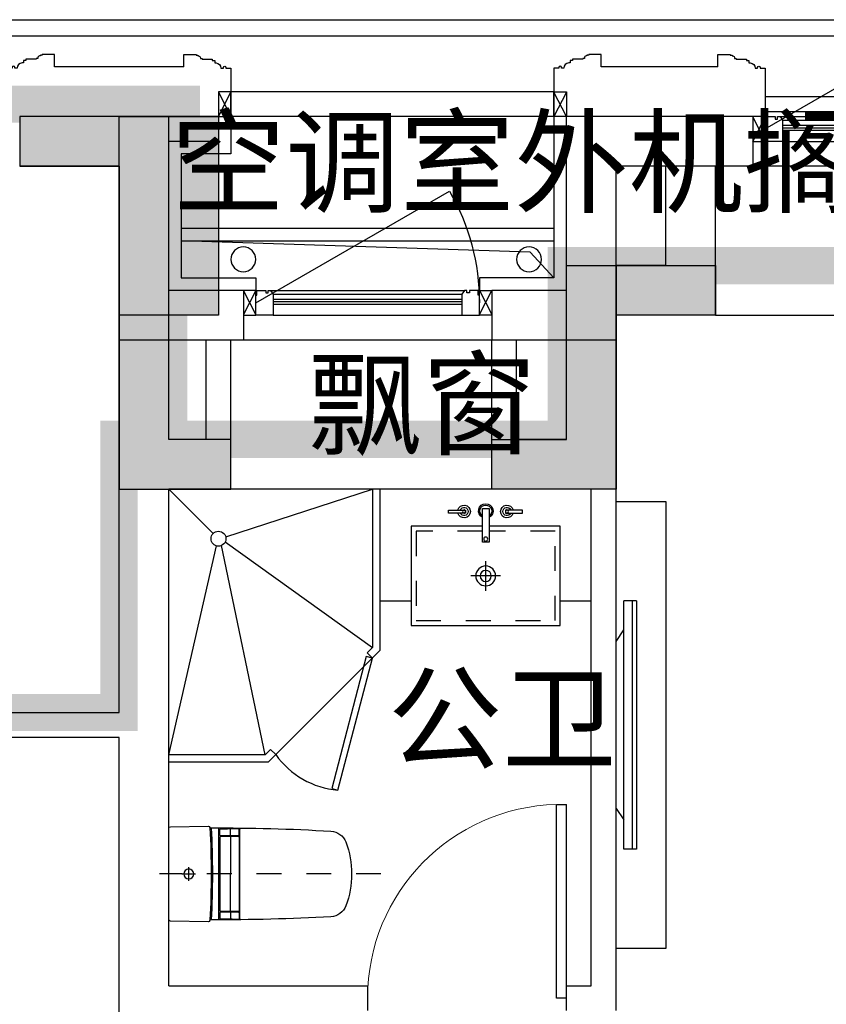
# Model space of a CAD drawing. Header units: millimetres. Extents: x 296296 to 297283, y 219875 to 220035.
# Tile 174 of 256: x 296913.22 to 296916.47, y 220018.08 to 220022.04. Entities that reach past the tile are written whole.
import ezdxf

# ---------------------------------------------------------------- set-up
doc = ezdxf.new("R2010")
doc.units = ezdxf.units.MM
doc.linetypes.add('-DASH', pattern=[0.35, 0.25, -0.1])
doc.linetypes.add('185洋房-边套（报建版）-旧规$0$洋房户型$0$DASH', pattern=[0.35, 0.25, -0.1])
doc.layers.add('面积-计容-住宅-0.5', color=1, linetype='Continuous', lineweight=0)
doc.layers.add('面积-计容-住宅-1', color=1, linetype='Continuous', lineweight=0)
doc.styles.get("Standard").update_dxf_attribs({"font": 'arial.ttf'})

# ---------------------------------------------------------------- blocks, each defined once
blk = doc.blocks.new('wy53eu64i765i57i78i')
for points in [[(1007174.9, 192758.4), (1007174.9, 191458.4), (1007624.9, 191458.4), (1007624.9, 191658.4), (1007374.9, 191658.4), (1007374.9, 192958.4), (1006774.9, 192958.4), (1006774.9, 192758.4)], [(1009174.9, 192158.4), (1009174.9, 191458.4), (1008674.9, 191458.4), (1008674.9, 191658.4), (1008974.9, 191658.4), (1008974.9, 192358.4), (1009574.9, 192358.4), (1009574.9, 192158.4)]]:
    blk.add_hatch(color=253).paths.add_polyline_path(points)
at = {"color": 253}
for points in [[(1007174.9, 192758.4), (1007174.9, 191458.4), (1007624.9, 191458.4), (1007624.9, 191658.4), (1007374.9, 191658.4), (1007374.9, 192958.4), (1006774.9, 192958.4), (1006774.9, 192758.4), (1007174.9, 192758.4)], [(1009174.9, 192158.4), (1009174.9, 191458.4), (1008674.9, 191458.4), (1008674.9, 191658.4), (1008974.9, 191658.4), (1008974.9, 192358.4), (1009574.9, 192358.4), (1009574.9, 192158.4), (1009174.9, 192158.4)]]:
    blk.add_lwpolyline(points, close=True, dxfattribs=at)
blk = doc.blocks.new('sayea5yuteaytuytrauyt')
h = blk.add_hatch()
h.set_pattern_fill('钢筋混凝土', color=253, scale=100)
h.set_pattern_definition([(45, (0, 0), (-176.776695, 176.776695), []), (50, (0, 0), (717.26018, -62.75213), [75, -825]), (355, (0, 0), (-138.75133, 752.19213), [60, -660]), (100.4514, (59.8, -5.2), (578.5094, 689.43954), [63.7402, -701.1421]), (46.1842, (0, 200), (1067.24105, -165.519), [112.5, -1237.5]), (96.6356, (88.9, 186.2), (934.6627, 974.1179), [95.6103, -1051.713]), (351.1842, (0, 200), (934.662, 974.1186), [90, -990]), (21, (100, 150), (596.90705, -402.6189), [75, -825]), (326, (100, 150), (243.31533, 725.15005), [60, -660]), (71.4514, (149.74, 116.45), (840.22263, 322.5305), [63.7402, -701.1421]), (37.5, (0, 0), (12.159855, 332.893854), [0, -652, 0, -670, 0, -662.5]), (7.5, (0, 0), (263.06954, 394.41171), [0, -382, 0, -637, 0, -252.5]), (327.5, (-223, 0), (533.822436, -22.55487), [0, -250, 0, -780, 0, -1035]), (317.5, (-323, 0), (583.18617, 100.10498), [0, -325, 0, -518, 0, -735])])
h.paths.add_polyline_path([(1007424.9, 89058.4), (1007424.9, 87258.4), (1007174.9, 87258.4), (1007174.9, 89058.4)])
h.paths.add_polyline_path([(1021574.9, 89058.4), (1021574.9, 87258.4), (1021324.9, 87258.4), (1021324.9, 89058.4)])
h.paths.add_polyline_path([(989374.9, 89058.4), (989374.9, 87258.4), (989124.9, 87258.4), (989124.9, 89058.4)])
h.paths.add_polyline_path([(1039624.9, 89058.4), (1039624.9, 87258.4), (1039374.9, 87258.4), (1039374.9, 89058.4)])
h.paths.add_polyline_path([(1014474.9, 87858.4), (1014474.9, 84858.4), (1014274.9, 84858.4), (1014274.9, 87858.4)])
h.paths.add_polyline_path([(1044574.9, 92958.4), (1044574.9, 91158.4), (1044374.9, 91158.4), (1044374.9, 92758.4), (1044074.9, 92758.4), (1044074.9, 92958.4)])
h.paths.add_polyline_path([(984374.9, 92758.4), (984374.9, 91158.4), (984174.9, 91158.4), (984174.9, 92958.4), (984674.9, 92958.4), (984674.9, 92758.4)])
h.paths.add_polyline_path([(1027974.9, 92758.4), (1027974.9, 91258.4), (1027774.9, 91258.4), (1027774.9, 92958.4), (1028324.9, 92958.4), (1028324.9, 92758.4)])
h.paths.add_polyline_path([(1000974.9, 92958.4), (1000974.9, 91258.4), (1000774.9, 91258.4), (1000774.9, 92758.4), (1000424.9, 92758.4), (1000424.9, 92958.4)])
h.paths.add_polyline_path([(1033174.9, 92958.4), (1033174.9, 91258.4), (1032974.9, 91258.4), (1032974.9, 92758.4), (1032624.9, 92758.4), (1032624.9, 92958.4)])
h.paths.add_polyline_path([(995774.9, 92758.4), (995774.9, 91258.4), (995574.9, 91258.4), (995574.9, 92958.4), (996124.9, 92958.4), (996124.9, 92758.4)])
h.paths.add_polyline_path([(1014874.9, 80258.4), (1014874.9, 80058.4), (1014274.9, 80058.4), (1014274.9, 81858.4), (1014474.9, 81858.4), (1014474.9, 80258.4)])
h.paths.add_polyline_path([(1046674.9, 92358.4), (1046674.9, 90658.4), (1046474.9, 90658.4), (1046474.9, 92158.4), (1046024.9, 92158.4), (1046024.9, 92358.4)])
h.paths.add_polyline_path([(982274.9, 92158.4), (982274.9, 90658.4), (982074.9, 90658.4), (982074.9, 92358.4), (982724.9, 92358.4), (982724.9, 92158.4)])
h.paths.add_polyline_path([(1042874.9, 80058.4), (1042874.9, 79458.4), (1042074.9, 79458.4), (1042074.9, 79658.4), (1042674.9, 79658.4), (1042674.9, 80258.4), (1043624.9, 80258.4), (1043624.9, 80058.4)])
h.paths.add_polyline_path([(1010674.9, 80058.4), (1010674.9, 79458.4), (1009874.9, 79458.4), (1009874.9, 79658.4), (1010474.9, 79658.4), (1010474.9, 80258.4), (1011424.9, 80258.4), (1011424.9, 80058.4)])
h.paths.add_polyline_path([(1018874.9, 79658.4), (1018874.9, 79458.4), (1018074.9, 79458.4), (1018074.9, 80058.4), (1017324.9, 80058.4), (1017324.9, 80258.4), (1018274.9, 80258.4), (1018274.9, 79658.4)])
h.paths.add_polyline_path([(986674.9, 79658.4), (986674.9, 79458.4), (985874.9, 79458.4), (985874.9, 80058.4), (985124.9, 80058.4), (985124.9, 80258.4), (986074.9, 80258.4), (986074.9, 79658.4)])
h.paths.add_polyline_path([(1016574.9, 92758.4), (1016574.9, 91158.4), (1016374.9, 91158.4), (1016374.9, 92158.4), (1016074.9, 92158.4), (1016074.9, 92358.4), (1016374.9, 92358.4), (1016374.9, 92958.4), (1016874.9, 92958.4), (1016874.9, 92758.4)])
h.paths.add_polyline_path([(1012374.9, 92158.4), (1012374.9, 91158.4), (1012174.9, 91158.4), (1012174.9, 92758.4), (1011874.9, 92758.4), (1011874.9, 92958.4), (1012374.9, 92958.4), (1012374.9, 92358.4), (1012674.9, 92358.4), (1012674.9, 92158.4)])
h.paths.add_polyline_path([(1031699.9, 87258.4), (1031699.9, 86658.4), (1029249.9, 86658.4), (1029249.9, 87258.4), (1029449.9, 87258.4), (1029449.9, 86858.4), (1031499.9, 86858.4), (1031499.9, 87258.4)])
h.paths.add_polyline_path([(999499.9, 87258.4), (999499.9, 86658.4), (997049.9, 86658.4), (997049.9, 87258.4), (997249.9, 87258.4), (997249.9, 86858.4), (999299.9, 86858.4), (999299.9, 87258.4)])
h.paths.add_polyline_path([(1029449.9, 89158.4), (1029449.9, 88743.4), (1029249.9, 88743.4), (1029249.9, 89358.4), (1031699.9, 89358.4), (1031699.9, 88743.4), (1031499.9, 88743.4), (1031499.9, 89158.4)])
h.paths.add_polyline_path([(999499.9, 89358.4), (999499.9, 88743.4), (999299.9, 88743.4), (999299.9, 89158.4), (997249.9, 89158.4), (997249.9, 88743.4), (997049.9, 88743.4), (997049.9, 89358.4)])
h.paths.add_polyline_path([(1026174.8, 92958.4), (1026174.8, 90058.4), (1025974.8, 90058.4), (1025974.8, 92758.4), (1025574.9, 92758.4), (1025574.9, 92958.4)])
h.paths.add_polyline_path([(1002774.9, 92758.4), (1002774.9, 90058.4), (1002574.9, 90058.4), (1002574.9, 92958.4), (1003174.9, 92958.4), (1003174.9, 92758.4)])
h.paths.add_polyline_path([(993974.9, 92958.4), (993974.9, 90058.4), (993774.9, 90058.4), (993774.9, 92758.4), (993374.9, 92758.4), (993374.9, 92958.4)])
h.paths.add_polyline_path([(1034974.9, 92758.4), (1034974.9, 90058.4), (1034774.9, 90058.4), (1034774.9, 92958.4), (1035374.9, 92958.4), (1035374.9, 92758.4)])
h.paths.add_polyline_path([(1046674.9, 83408.4), (1046674.9, 80058.4), (1046074.9, 80058.4), (1046074.9, 80258.4), (1046474.9, 80258.4), (1046474.9, 83408.4)])
h.paths.add_polyline_path([(982674.9, 80258.4), (982674.9, 80058.4), (982074.9, 80058.4), (982074.9, 83408.4), (982274.9, 83408.4), (982274.9, 80258.4)])
h.paths.add_polyline_path([(1001674.9, 89358.4), (1001674.9, 86658.4), (1001474.9, 86658.4), (1001474.9, 89158.4), (1000774.9, 89158.4), (1000774.9, 89358.4)])
h.paths.add_polyline_path([(1027274.9, 89158.4), (1027274.9, 86658.4), (1027074.9, 86658.4), (1027074.9, 89358.4), (1027974.9, 89358.4), (1027974.9, 89158.4)])
h.paths.add_polyline_path([(995074.9, 89158.4), (995074.9, 86658.4), (994874.9, 86658.4), (994874.9, 89358.4), (995774.9, 89358.4), (995774.9, 89158.4)])
h.paths.add_polyline_path([(1033874.9, 89358.4), (1033874.9, 86658.4), (1033674.9, 86658.4), (1033674.9, 89158.4), (1032974.9, 89158.4), (1032974.9, 89358.4)])
h.paths.add_polyline_path([(989374.9, 92958.4), (989374.9, 92158.4), (988974.9, 92158.4), (988974.9, 92958.4)])
h.paths.add_polyline_path([(1007574.9, 92958.4), (1007574.9, 92158.4), (1007174.9, 92158.4), (1007174.9, 92958.4)])
h.paths.add_polyline_path([(995074.9, 79658.4), (995074.9, 79258.4), (994374.9, 79258.4), (994374.9, 79658.4)])
h.paths.add_polyline_path([(1002174.9, 79658.4), (1002174.9, 79258.4), (1001474.9, 79258.4), (1001474.9, 79658.4)])
h.paths.add_polyline_path([(1027274.9, 79658.4), (1027274.9, 79258.4), (1026574.9, 79258.4), (1026574.9, 79658.4)])
h.paths.add_polyline_path([(1034374.9, 79658.4), (1034374.9, 79258.4), (1033674.9, 79258.4), (1033674.9, 79658.4)])
h.paths.add_polyline_path([(1039774.9, 92958.4), (1039774.9, 92158.4), (1039374.9, 92158.4), (1039374.9, 92958.4)])
h.paths.add_polyline_path([(1021574.9, 92958.4), (1021574.9, 92158.4), (1021174.9, 92158.4), (1021174.9, 92958.4)])
at = {"color": 253}
blk.add_lwpolyline([(1039774.9, 92958.4), (1039774.9, 92158.4), (1039374.9, 92158.4), (1039374.9, 92958.4), (1039774.9, 92958.4)], close=True, dxfattribs=at)
blk = doc.blocks.new('4uyh5uj6kj67j75rykjtuk7tsik76ykj')
at = {"color": 253}
for s, p in [('空调室外机搁板', (864583.9, 434606.4)), ('飘窗', (865134.7, 433632.5)), ('公卫', (865456, 432366.1))]:
    blk.add_text(s, height=337.59, dxfattribs=at).set_placement(p)
blk = doc.blocks.new('*U1122')
at = {"color": 253}
for p, q in [((850, 0), (0, 0)), ((0, -1100), (0, 0)), ((0, 0), (178.8, -178.8)), ((229, -192.5), (820, 0)), ((820, 0), (820, -637.6)), ((850, 0), (850, -650)), ((0, -1070), (192.5, -229)), ((387.6, -1070), (212, -227.5)), ((227.5, -212), (820, -637.6)), ((850, -650), (400, -1100)), ((820, -637.6), (798.2, -659.3)), ((798.2, -659.3), (819.5, -680.5)), ((387.6, -1070), (0, -1070)), ((409.3, -1048.2), (387.6, -1070)), ((409.3, -1048.2), (430.5, -1069.5)), ((400, -1100), (0, -1100))]:
    blk.add_line(p, q, dxfattribs=at)
blk.add_lwpolyline([(680.4, -1212.7), (819.5, -680.5), (794.9, -674.1), (655.9, -1206.3)], close=True, dxfattribs=at)
blk.add_circle((200, -200), 30, dxfattribs=at)
blk.add_arc((711, -869.7), 344.4, 215.4598, 264.8972, dxfattribs=at)
blk = doc.blocks.new('*U1125')
at = {"color": 253}
for p, q in [((424.5, -409.9), (424.5, -289.9)), ((364.5, -349.9), (484.5, -349.9))]:
    blk.add_line(p, q, dxfattribs=at)
for points in [[(124.5, -450), (0, -450), (0, 0), (850, 0), (850, -450), (724.5, -450)], [(438, -149.9), (724.5, -149.9), (724.5, -549.9), (124.5, -549.9), (124.5, -149.9), (410.1, -149.9)]]:
    blk.add_lwpolyline(points, dxfattribs=at)
for points in [[(438, -213.3), (438, -78.4), (410.1, -78.4), (410.1, -213.3)], [(276.2, -84.4), (345.1, -84.4), (345.1, -96.7), (276.2, -96.7)], [(574.4, -84.4), (505.4, -84.4), (505.4, -96.7), (574.4, -96.7)]]:
    blk.add_lwpolyline(points, close=True, dxfattribs=at)
at = {"color": 253, "linetype": '185洋房-边套（报建版）-旧规$0$洋房户型$0$DASH', "ltscale": 0.2}
blk.add_lwpolyline([(438, -169.9), (704.5, -169.9), (704.5, -529.9), (144.5, -529.9), (144.5, -169.9), (410.1, -169.9)], dxfattribs=at)
at = {"color": 253}
for centre, radius in [((339, -90.5), 6.17), ((511.6, -90.5), 6.17), ((424.6, -201.3), 7.98), ((424.5, -349.9), 40), ((424.5, -349.9), 22.5)]:
    blk.add_circle(centre, radius, dxfattribs=at)
for centre, radius, start, end in [((339, -90.5), 25.4, 194.0486, 165.9514), ((339, -90.5), 16.6, 201.7986, 158.2014), ((424.3, -88.5), 29.3, 297.9804, 241.0365), ((424.3, -88.5), 23.8, 305.279, 233.4071), ((511.6, -90.5), 25.4, 14.0486, 345.9514), ((511.6, -90.5), 16.6, 21.7986, 338.2014)]:
    blk.add_arc(centre, radius, start, end, dxfattribs=at)
blk = doc.blocks.new('185洋房-边套（报建版）-旧规$0$洋房户型$0$13c')
at = {"color": 253, "linetype": '185洋房-边套（报建版）-旧规$0$洋房户型$0$DASH'}
for p, q in [((89521.2, 114521), (89521.2, 115411.4)), ((89548.8, 115294.1), (89493.5, 115294.1)), ((89548.8, 115294.1), (89493.5, 115294.1))]:
    blk.add_line(p, q, dxfattribs=at)
at = {"color": 253}
for p, q in [((89521.2, 115321.8), (89521.2, 115266.5)), ((89706, 115173.6), (89335.9, 115173.6)), ((89364.8, 115169), (89342.8, 115169)), ((89367.8, 115094.3), (89367.8, 115166)), ((89369.9, 115094.3), (89369.9, 115166)), ((89372.9, 115169), (89669.5, 115169)), ((89672.5, 115094.3), (89672.5, 115166)), ((89674.6, 115094.3), (89674.6, 115166)), ((89677.6, 115169), (89699.6, 115169)), ((89366.1, 115126.9), (89339.8, 115126.9)), ((89372.1, 115126.9), (89521.4, 115126.9)), ((89670.3, 115126.9), (89521, 115126.9)), ((89676.3, 115126.9), (89702.6, 115126.9)), ((89364.8, 115091.3), (89340.9, 115091.3)), ((89701.5, 115088.8), (89340.9, 115088.8)), ((89372.9, 115091.3), (89669.5, 115091.3)), ((89677.6, 115091.3), (89701.5, 115091.3)), ((89521.2, 114639.6), (89521.2, 114639.6))]:
    blk.add_line(p, q, dxfattribs=at)
at = {"color": 253, "elevation": 0}
blk.add_lwpolyline([(89338.1, 115374.6, 0.40958), (89331.1, 115367.7), (89328.7, 115216.4, 0.340858), (89333.9, 115209.5, -0.338866), (89336.1, 115206.6, 0.016661), (89349, 114721.8, 0.297651), (89392.4, 114662.3, 0.100336), (89521.2, 114639.6, 0.100336), (89650, 114662.3, 0.297651), (89693.3, 114721.8, 0.016103), (89705.8, 115206.4, -0.353394), (89708.2, 115209.4, 0.356819), (89713.7, 115216.4), (89711.3, 115367.7, 0.409594), (89704.3, 115374.6)], format="xyb", close=True, dxfattribs=at)
at = {"color": 253}
blk.add_circle((89521.2, 115294.1), 20, dxfattribs=at)
for centre, radius, start, end in [((89518.9, 118504.5), 3305.4, 266.8293, 270.0402), ((89518.9, 118509.5), 3305.4, 266.8298, 270.0402), ((89523.6, 118512.5), 3308.4, 269.9584, 273.157), ((89523.6, 118507.6), 3308.4, 269.9584, 273.1576), ((94520.5, 114992.6), 5183.6, 178.082, 178.9026), ((89342.8, 115166), 3, 90, 178.082), ((89364.8, 115166), 3, 0, 90), ((89372.9, 115166), 3, 90, 180), ((89669.5, 115166), 3, 359.9972, 89.9972), ((89677.6, 115166), 3, 89.9972, 179.9972), ((89699.6, 115166), 3, 1.9152, 89.9972), ((84521.9, 114992.9), 5183.6, 1.0947, 1.9152), ((89340.9, 115094.3), 3, 178.8757, 270), ((89340.9, 115091.8), 3, 178.9026, 269.9983), ((89364.8, 115094.3), 3, 270, 0), ((89372.9, 115094.3), 3, 180, 270), ((89669.5, 115094.3), 3, 269.9972, 359.9972), ((89677.6, 115094.3), 3, 179.9972, 269.9972), ((89701.5, 115094.3), 3, 269.9972, 1.1215), ((89701.5, 115091.8), 3, 269.9989, 1.0947)]:
    blk.add_arc(centre, radius, start, end, dxfattribs=at)
blk = doc.blocks.new('*U1133')
at = {"color": 253}
for p, q in [((81.7, 1227.3), (31.1, 1227.3)), ((31.1, 1110), (31.1, 1227.3)), ((64.7, 1227.3), (64.7, 227.3)), ((81.7, 1227.3), (81.7, 227.3)), ((0, 1063.1), (31.1, 1110)), ((31.1, 344.6), (31.1, 1110)), ((0, 391.5), (0, 1063.1)), ((0, 391.5), (31.1, 344.6)), ((31.1, 227.3), (31.1, 344.6)), ((81.7, 227.3), (31.1, 227.3))]:
    blk.add_line(p, q, dxfattribs=at)
blk.add_lwpolyline([(200, -172.7), (0, -172.7), (0, 1627.3), (200, 1627.3)], close=True, dxfattribs=at)
blk = doc.blocks.new('185洋房-边套（报建版）-旧规$0$洋房户型$0$$DorLib2D$00000001')
at = {"color": 253}
for p, q in [((0.45, 0.975), (0.5, 0.975)), ((0.45, 0), (0.45, 0.975)), ((0.5, 0), (0.5, 0.975)), ((0.5, 0), (0.45, 0))]:
    blk.add_line(p, q, dxfattribs=at)
at = {"color": 253, "lineweight": 13}
blk.add_arc((0.475, 0), 0.975, 91.4693, 180, dxfattribs=at)
blk = doc.blocks.new('185洋房-边套（报建版）-旧规')
at = {"color": 253, "linetype": 'Continuous'}
for p, q in [((4800, 12600), (4800, 13200)), ((4800, 13200), (5000, 13200)), ((5000, 12800), (5000, 13200)), ((5000, 12800), (5200, 12800)), ((5200, 12800), (5200, 12600)), ((4800, 12600), (5200, 12600)), ((5200, 12000), (5200, 12500)), ((5200, 12500), (5400, 12500)), ((5400, 12100), (5400, 12500)), ((5600, 12100), (5600, 12500)), ((5600, 12500), (5700, 12500)), ((5700, 11900), (5700, 12500)), ((6750, 11900), (6750, 12500)), ((6750, 12500), (6850, 12500)), ((6850, 12100), (6850, 12500)), ((7000, 12100), (7000, 12500)), ((7000, 12500), (7200, 12500)), ((7200, 12000), (7200, 12500)), ((5400, 12100), (5600, 12100)), ((6850, 12100), (7000, 12100)), ((5200, 11900), (5200, 12000)), ((7200, 11000), (7200, 12000)), ((5200, 9800), (5200, 11900)), ((5300, 9900), (5300, 11900)), ((5300, 11900), (5400, 11900)), ((5400, 11900), (5700, 11900)), ((5400, 11900), (5400, 11900)), ((6750, 11900), (7000, 11900)), ((7000, 11000), (7000, 11900)), ((7000, 9900), (7000, 11000)), ((7950, 11000), (7200, 11000)), ((7200, 10900), (7950, 10900)), ((7200, 9800), (7200, 10900)), ((5400, 9900), (5300, 9900)), ((5400, 9800), (5400, 9900)), ((7000, 9900), (6200, 9900)), ((6200, 9900), (6200, 9800))]:
    blk.add_line(p, q, dxfattribs=at)
at = {"color": 253}
for points in [[(5450, 13400), (5450, 12750), (5750, 12750), (5750, 12700)], [(6750, 13400), (6750, 13250), (6950, 13250), (6950, 12750), (6650, 12750), (6650, 12700)], [(6950, 12950), (5450, 12950)], [(5450, 12750), (5546.2, 12854.2), (6950, 12900)], [(6950, 12900), (5450, 12900)], [(4800, 12600), (2600, 12600)], [(5500, 11900), (6800, 11900)]]:
    blk.add_lwpolyline(points, dxfattribs=at)
blk.add_lwpolyline([(9900, 7900), (9900, 7300), (7200, 7300), (7200, 10900), (7800, 10900), (7800, 7900)], close=True, dxfattribs=at)
for centre in [(5550, 12825), (6700, 12825)]:
    blk.add_circle(centre, 50, dxfattribs=at)
at = {"color": 253, "extrusion": (0, 0, -1), "xscale": -1, "zscale": -1}
blk.add_blockref('*U1125', (-5300, 11900), dxfattribs=at)
at = {"color": 253, "extrusion": (0, 0, -1), "zscale": -1, "rotation": 1.6692845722e-06}
blk.add_blockref('*U1122', (-7000, 11900), dxfattribs=at)
at = {"color": 253, "xscale": -1}
blk.add_blockref('*U1133', (5200, 10222.7), dxfattribs=at)
at = {"color": 253, "xscale": -800, "yscale": 800, "zscale": 100, "rotation": 1.1681951e-09}
blk.add_blockref('185洋房-边套（报建版）-旧规$0$洋房户型$0$$DorLib2D$00000001', (5800, 9850), dxfattribs=at)
at = {"color": 253, "rotation": 269.9999983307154}
blk.add_blockref('185洋房-边套（报建版）-旧规$0$洋房户型$0$13c', (-108374.6, 99871.2), dxfattribs=at)
blk = doc.blocks.new('185洋房外包（7F）-边-报建版$0$seyesryhertyheryetrye')
at = {"color": 253}
blk.add_lwpolyline([(22072.7, 23949.6), (22022.7, 23949.6), (22022.7, 23849.6), (22072.7, 23849.6)], close=True, dxfattribs=at)
for points in [[(22022.7, 23849.6), (22072.7, 23947.1)], [(22022.7, 23947.1), (22072.7, 23849.6)]]:
    blk.add_lwpolyline(points, dxfattribs=at)
blk = doc.blocks.new('*U1410')
at = {"color": 253}
for points in [[(7970, 815), (7970, 900), (7900, 900), (7900, 820), (7905, 820), (7905, 800), (7940, 800), (7940, 810), (7950, 810), (7950, 800), (7960, 800)], [(8730, 815), (8730, 900), (8800, 900), (8800, 820), (8795, 820), (8795, 800), (8760, 800), (8760, 810), (8750, 810), (8750, 800), (8740, 800)]]:
    blk.add_lwpolyline(points, close=True, dxfattribs=at)
for points in [[(7970, 900), (8730, 900)], [(7970, 855), (8730, 855)], [(7970, 845), (8730, 845)], [(7970, 835), (8730, 835)], [(7960, 800), (8740, 800)], [(7970, 815), (8730, 815)]]:
    blk.add_lwpolyline(points, dxfattribs=at)
blk = doc.blocks.new('*U1414')
at = {"color": 253}
for points in [[(7970, 815), (7970, 900), (7900, 900), (7900, 820), (7905, 820), (7905, 800), (7940, 800), (7940, 810), (7950, 810), (7950, 800), (7960, 800)], [(8580, 815), (8580, 900), (8650, 900), (8650, 820), (8645, 820), (8645, 800), (8610, 800), (8610, 810), (8600, 810), (8600, 800), (8590, 800)]]:
    blk.add_lwpolyline(points, close=True, dxfattribs=at)
for points in [[(7970, 900), (8580, 900)], [(7970, 855), (8580, 855)], [(7970, 845), (8580, 845)], [(7970, 835), (8580, 835)], [(7960, 800), (8590, 800)], [(7970, 815), (8580, 815)]]:
    blk.add_lwpolyline(points, dxfattribs=at)
blk = doc.blocks.new('*U1423')
at = {"color": 253}
blk.add_lwpolyline([(0, 10), (0, -40), (50, -40), (50, -37), (57, -37), (57, -34), (60, -34, 0.414214), (67, -27), (67, -24), (74, -24), (74, -21), (115, -21), (115, -16), (125, -16), (125, -6), (130, -6, 0.403991), (150, 15), (160, 15), (160, 12.5, 1), (170, 12.5), (170, 15), (190, 15), (190, 210)], format="xyb", dxfattribs=at)
blk = doc.blocks.new('185洋房外包（7F）-边-报建版')
at = {"color": 253, "linetype": 'Continuous'}
for p, q in [((21272.7, 23849.6), (22022.7, 23849.6)), ((21272.7, 23849.6), (21272.7, 23649.6)), ((22022.7, 23149.6), (22022.7, 23849.6)), ((23422.7, 23849.6), (23722.7, 23849.6)), ((23422.7, 23849.6), (23422.7, 23749.6)), ((23722.7, 23849.6), (24222.7, 23849.6)), ((23422.7, 23749.6), (23622.7, 23749.6)), ((23622.7, 23149.6), (23622.7, 23749.6)), ((21272.7, 23649.6), (21822.7, 23649.6)), ((21822.7, 22949.6), (21822.7, 23649.6)), ((23822.7, 22949.6), (23822.7, 23649.6)), ((23822.7, 23649.6), (24222.7, 23649.6)), ((22022.7, 23149.6), (22322.7, 23149.6)), ((22322.7, 23149.6), (22322.7, 22949.6)), ((23322.7, 23149.6), (23622.7, 23149.6)), ((23322.7, 23149.6), (23322.7, 22949.6)), ((21822.7, 22949.6), (22322.7, 22949.6)), ((23322.7, 22949.6), (23822.7, 22949.6))]:
    blk.add_line(p, q, dxfattribs=at)
at = {"color": 253}
for points in [[(32722.7, 24239.6), (18307.7, 24239.6), (18307.7, 23664.6), (16107.7, 23664.6), (16107.7, 21704.6), (15832.7, 21704.6), (15832.7, 13694.6), (16107.7, 13694.6), (16107.7, 10534.6), (20007.7, 10534.6), (20007.7, 9659.6), (29387.7, 9659.6), (29387.7, 10049.6)], [(32722.7, 24174.6), (18372.7, 24174.6), (18372.7, 23599.6), (16172.7, 23599.6), (16172.7, 21639.6), (15897.7, 21639.6), (15897.7, 13759.6), (16172.7, 13759.6), (16172.7, 10599.6), (20072.7, 10599.6), (20072.7, 9724.6), (29322.7, 9724.6), (29322.7, 10049.6)], [(21412.7, 24049.6), (21882.7, 24049.6)], [(23562.7, 24049.6), (24082.7, 24049.6)], [(22072.7, 23949.6), (23372.7, 23949.6)], [(21222.7, 23929.6), (19722.7, 23929.6)], [(21222.7, 23869.6), (19722.7, 23869.6)], [(22072.7, 23849.6), (23372.7, 23849.6)], [(19672.7, 23649.6), (21272.7, 23649.6)], [(22322.7, 22949.6), (23322.7, 22949.6)]]:
    blk.add_lwpolyline(points, dxfattribs=at)
for points in [[(21222.7, 23799.6), (20573.2, 24174.6, 0.131652), (20472.7, 23799.6)], [(23272.7, 23099.6), (22493.3, 23549.6, 0.131652), (22372.7, 23099.6)]]:
    blk.add_lwpolyline(points, format="xyb", dxfattribs=at)
at = {"color": 253, "rotation": 180}
for name, p in [('*U1423', (21412.7, 24059.6)), ('*U1423', (23562.7, 24059.6)), ('*U1414', (29122.7, 24649.6)), ('185洋房外包（7F）-边-报建版$0$seyesryhertyheryetrye', (44395.4, 46999.2)), ('*U1410', (31172.7, 23949.6))]:
    blk.add_blockref(name, p, dxfattribs=at)
at = {"color": 253, "xscale": -1, "rotation": 180}
for name, p in [('*U1423', (21882.7, 24059.6)), ('*U1423', (24082.7, 24059.6)), ('185洋房外包（7F）-边-报建版$0$seyesryhertyheryetrye', (1250, 46999.2))]:
    blk.add_blockref(name, p, dxfattribs=at)
at = {"color": 253}
blk.add_blockref('185洋房外包（7F）-边-报建版$0$seyesryhertyheryetrye', (0, 0), dxfattribs=at)
at = {"color": 253, "xscale": -1}
for p in [(45445.4, 0), (43295.4, -100)]:
    blk.add_blockref('185洋房外包（7F）-边-报建版$0$seyesryhertyheryetrye', p, dxfattribs=at)

msp = doc.modelspace()

# ---------------------------------------------------------------- block references
at = {"xscale": 0.001, "yscale": 0.001, "zscale": 0.001}
for name, p in [('wy53eu64i765i57i78i', (295906.4483, 219828.6962)), ('sayea5yuteaytuytrauyt', (295874.2483, 219928.6962)), ('4uyh5uj6kj67j75rykjtuk7tsik76ykj', (296049.2483, 219586.6962))]:
    msp.add_blockref(name, p, dxfattribs=at)

# ---------------------------------------------------------------- next in the draw order: block references
at = {"xscale": -0.001, "yscale": 0.001, "zscale": 0.001}
msp.add_blockref('185洋房-边套（报建版）-旧规', (296920.8232, 220008.2546), dxfattribs=at)

# ---------------------------------------------------------------- next in the draw order: linework, layer by layer
at = {"layer": '面积-计容-住宅-0.5', "color": 1, "linetype": '-DASH', "const_width": 0.15}
msp.add_lwpolyline([(296908.9732, 220021.1046), (296908.9732, 220021.1046), (296907.4232, 220021.1047), (296907.4232, 220018.9547), (296909.0232, 220018.9547), (296909.0232, 220019.2546), (296913.6232, 220019.2546), (296913.6232, 220020.3546), (296913.8232, 220020.3546), (296913.8232, 220020.9546), (296913.8732, 220020.9546), (296913.8732, 220021.7046), (296908.9732, 220021.7046), (296908.9732, 220021.1047), (296908.9732, 220021.1047)], dxfattribs=at)
at = {"layer": '面积-计容-住宅-1', "const_width": 0.15}
msp.add_lwpolyline([(296909.0232, 220019.2546), (296913.6232, 220019.2546), (296913.6232, 220020.3546), (296915.4232, 220020.3546), (296915.4232, 220021.0546), (296918.8232, 220021.0546), (296918.8232, 220020.4546), (296920.3232, 220020.4546), (296920.3232, 220012.7546), (296920.9732, 220012.7546), (296920.9732, 220009.3546), (296917.1232, 220009.3546), (296917.1232, 220008.7546), (296913.6232, 220008.7546), (296913.6232, 220010.5046), (296908.1232, 220010.5046), (296908.1232, 220010.5046), (296904.7232, 220010.5046), (296904.7232, 220015.4546), (296908.0232, 220015.4546), (296908.0232, 220017.9546), (296907.3232, 220017.9546), (296907.3232, 220018.9546), (296909.0232, 220018.9546)], close=True, dxfattribs=at)

# ---------------------------------------------------------------- next in the draw order: block references
at = {"xscale": -0.001, "yscale": 0.001, "zscale": 0.001}
msp.add_blockref('185洋房外包（7F）-边-报建版', (296937.4459, 219997.8051), dxfattribs=at)

doc.saveas('drawing.dxf')
